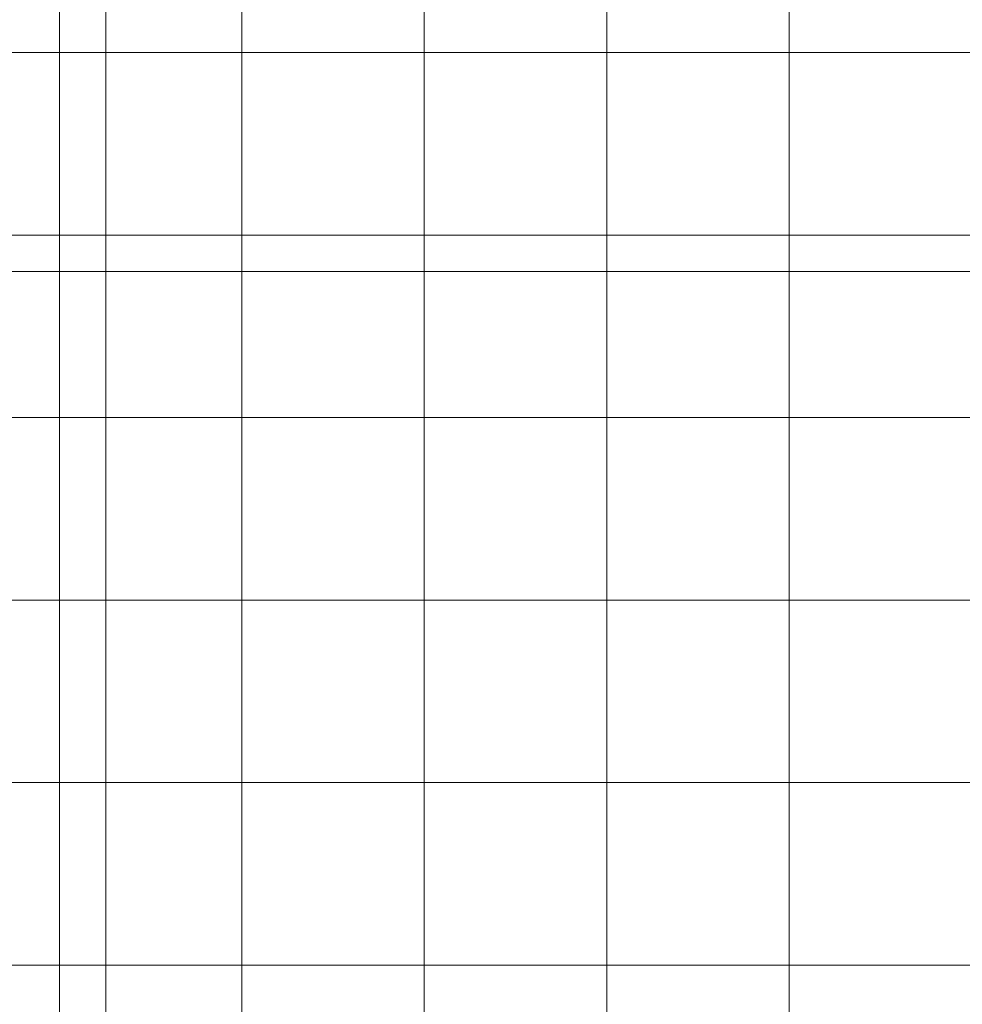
# Model space of a CAD drawing. Extents: x -620 to 3480, y 62 to 1112.
# Tile 22 of 76: x -334 to -272, y 498 to 563. Entities that reach past the tile are written whole.
import ezdxf
from ezdxf.lldxf.tags import DXFTag

# ---------------------------------------------------------------- set-up
doc = ezdxf.new("R2010")
doc.units = 0
doc.layers.get('0').update_dxf_attribs({"lineweight": 13})
doc.layers.add('60- 61 allgemeine Ausstattung- 4 Terrassen', color=7, linetype='Continuous', lineweight=9)
doc.layers.add('70 -71 Achsen- 1 Gebäudeachsen', color=7, linetype='STRICHPUNKT2-A06GA2HU8I', lineweight=18)
tags = doc.linetypes.add('STRICHPUNKT2-A06GA2HU8I', pattern=[12.7, 6.35, -3.175, 0, -3.175]).pattern_tags.tags
tags[10:11] = [DXFTag(74, 4), DXFTag(75, 0), DXFTag(340, '0'), DXFTag(46, 0.0), DXFTag(50, 0.0), DXFTag(44, 0.0), DXFTag(45, 0.0)]
tags[8:9] = [DXFTag(74, 4), DXFTag(75, 0), DXFTag(340, '0'), DXFTag(46, 0.0), DXFTag(50, 0.0), DXFTag(44, 0.0), DXFTag(45, 0.0)]
tags[6:7] = [DXFTag(74, 4), DXFTag(75, 0), DXFTag(340, '0'), DXFTag(46, 0.0), DXFTag(50, 0.0), DXFTag(44, 0.0), DXFTag(45, 0.0)]
tags[4:5] = [DXFTag(74, 4), DXFTag(75, 0), DXFTag(340, '0'), DXFTag(46, 0.0), DXFTag(50, 0.0), DXFTag(44, 0.0), DXFTag(45, 0.0)]

# ---------------------------------------------------------------- blocks, each defined once
blk = doc.blocks.new('Referenz-A06GA2HW8I')
at = {"layer": '60- 61 allgemeine Ausstattung- 4 Terrassen', "color": 0, "lineweight": -2}
for p, q in [((-331.735, 211.08), (-331.735, 594.54)), ((-319.735, 211.08), (-319.735, 594.54)), ((-307.735, 211.08), (-307.735, 594.54)), ((-295.735, 211.08), (-295.735, 594.54)), ((-283.735, 211.08), (-283.735, 594.54)), ((-432.685, 560.88), (6.715, 560.88)), ((-432.685, 548.88), (6.715, 548.88)), ((-432.685, 536.88), (6.715, 536.88)), ((-432.685, 524.88), (6.715, 524.88)), ((-432.685, 512.88), (6.715, 512.88)), ((-432.685, 500.88), (6.715, 500.88))]:
    blk.add_line(p, q, dxfattribs=at)
at = {"layer": '70 -71 Achsen- 1 Gebäudeachsen', "color": 0, "linetype": 'STRICHPUNKT2-A06GA2HU8I', "lineweight": -2, "ltscale": 0.13}
for p, q in [((-328.685, 1081.42), (-328.685, 81.98)), ((-561.186, 546.48), (86.255, 546.48))]:
    blk.add_line(p, q, dxfattribs=at)

msp = doc.modelspace()

# ---------------------------------------------------------------- block references
at = {"color": 8, "lineweight": 13, "ltscale": 0.13, "true_color": 0x808080}
msp.add_blockref('Referenz-A06GA2HW8I', (0, 0), dxfattribs=at)

doc.saveas('drawing.dxf')
